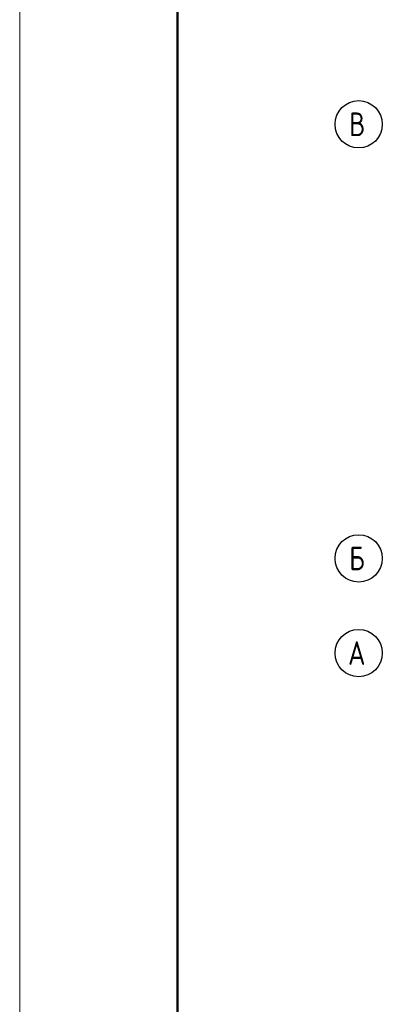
# Model space of a CAD drawing. Header units: millimetres. Extents: x 40580 to 1930067, y -240640 to 81020.
# Tile 52 of 246: x 333296 to 337896, y -224102 to -211627. Entities that reach past the tile are written whole.
import ezdxf

# ---------------------------------------------------------------- set-up
doc = ezdxf.new("R2010")
doc.units = ezdxf.units.MM
doc.linetypes.add('CENTER', pattern=[2, 1.25, -0.25, 0.25, -0.25])
doc.layers.add('Standard', color=7, linetype='Continuous', lineweight=25)
doc.layers.add('ОСИ', color=7, linetype='CENTER', lineweight=15)
doc.styles.add('ISOCPEUR', font='isocpeur.ttf')

msp = doc.modelspace()

# ---------------------------------------------------------------- linework, layer by layer
at = {"layer": 'Standard', "color": 7, "linetype": 'Continuous', "lineweight": 13, "transparency": 33554687}
msp.add_lwpolyline([(333296.1, -240052.3), (392696.1, -240052.3), (392696.1, -198052.3), (333296.1, -198052.3), (333296.1, -240052.3)], close=True, dxfattribs=at)
at = {"layer": 'Standard', "color": 7, "linetype": 'Continuous', "lineweight": 50, "transparency": 33554687}
msp.add_lwpolyline([(335296.1, -198552.3), (392196.1, -198552.3), (392196.1, -239552.3), (335296.1, -239552.3), (335296.1, -198552.3)], close=True, dxfattribs=at)
at = {"layer": 'ОСИ', "color": 7, "linetype": 'Continuous', "lineweight": -3, "transparency": 33554687}
for centre in [(337596.1, -212952.3), (337596.1, -218452.3), (337596.1, -219652.3)]:
    msp.add_circle(centre, 300, dxfattribs=at)

# ---------------------------------------------------------------- texts
at = {"layer": 'ОСИ', "color": 7, "linetype": 'Continuous', "lineweight": 25, "transparency": 33554687, "char_height": 300, "attachment_point": 7, "style": 'ISOCPEUR'}
for s, insert, width in [('\\W0.80;В', (337476.1, -213102.3), 359.83), ('\\W0.80;Б', (337476.1, -218602.3), 359.83), ('\\W0.82;А', (337461.1, -219802.3), 392.649)]:
    msp.add_mtext(s, dxfattribs=dict(at, insert=insert, width=width))

doc.saveas('drawing.dxf')
